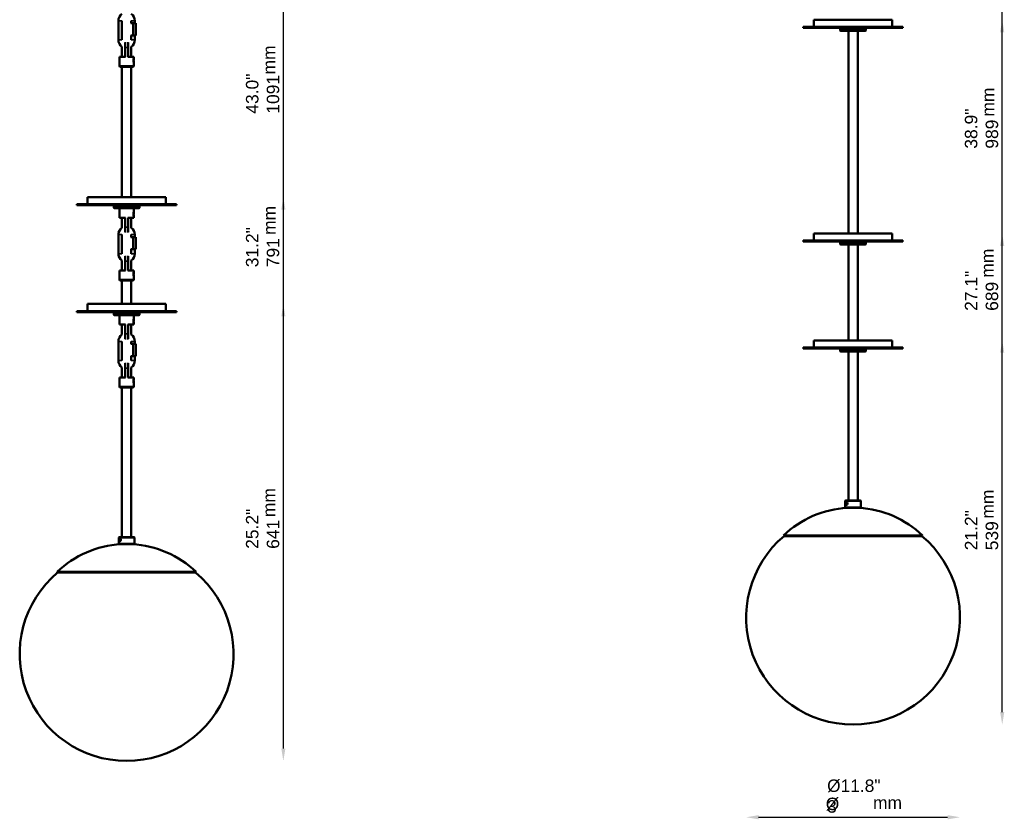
# Model space of a CAD drawing. Header units: millimetres. Extents: x 741 to 2150, y 297 to 2039.
# Tile 1 of 2: x 769 to 2150, y 297 to 1419. Entities that reach past the tile are written whole.
import ezdxf

# ---------------------------------------------------------------- set-up
doc = ezdxf.new("R2010")
doc.units = ezdxf.units.MM
doc.header["$LTSCALE"] = 7
for name, color, linetype, lineweight in [('Symbol (ISO)', 7, 'Continuous', 25), ('Widoczne (ISO)', 7, 'Continuous', 50), ('Widoczne wąskie (ISO)', 7, 'Continuous', 35), ('Wymiar (ISO)', 7, 'Continuous', 25)]:
    doc.layers.add(name, color=color, linetype=linetype, lineweight=lineweight)
doc.styles.add('Tekst notatki (ISO)', font='arial.ttf')
doc.dimstyles.new('Domyślne (ISO)', dxfattribs={"dimscale": 7, "dimtxt": 2.5, "dimasz": 2.5, "dimexe": 3.175, "dimexo": 0, "dimgap": 0.762, "dimtad": 1, "dimdec": 1, "dimlfac": 0.03937, "dimrnd": 1e-08, "dimzin": 0, "dimdsep": 46, "dimtxsty": 'Tekst notatki (ISO)', "dimcen": 0.09, "dimdle": 10, "dimclrd": 256, "dimclre": 256, "dimclrt": 256, "dimazin": 2, "dimtfac": 1, "dimtmove": 0, "dimatfit": 3, "dimfxl": 1, "dimtolj": 1, "dimlwd": -1, "dimlwe": -1, "dimarcsym": 0})

# ---------------------------------------------------------------- blocks, each defined once
blk = doc.blocks.new('*D4')
at = {"layer": 'Defpoints', "color": 0, "transparency": 16777216}
for p in [(974.1, 1020.3), (1139, 1020.3), (919.1, 379)]:
    blk.add_point(p, dxfattribs=at)
at = {"layer": 'Wymiar (ISO)', "transparency": 16777216}
blk.add_line((1139, 396.5), (1139, 1002.8), dxfattribs=at)
for points in [[(1136.1, 1002.8), (1141.9, 1002.8), (1139, 1020.3)], [(1136.1, 396.5), (1141.9, 396.5), (1139, 379)]]:
    blk.add_solid(points, dxfattribs=at)
at = {"layer": 'Wymiar (ISO)', "transparency": 16777216, "insert": (1086.5, 676.7), "char_height": 17.5, "attachment_point": 1, "rotation": 90, "style": 'Tekst notatki (ISO)'}
blk.add_mtext('\\A1;25.2"\\P641', dxfattribs=at)
blk = doc.blocks.new('*D5')
at = {"layer": 'Defpoints', "color": 0, "transparency": 16777216}
for p in [(974.1, 1170.3), (1139, 1170.3), (919.1, 379)]:
    blk.add_point(p, dxfattribs=at)
at = {"layer": 'Wymiar (ISO)', "transparency": 16777216}
blk.add_line((1139, 396.5), (1139, 1152.8), dxfattribs=at)
for points in [[(1136.1, 1152.8), (1141.9, 1152.8), (1139, 1170.3)], [(1136.1, 396.5), (1141.9, 396.5), (1139, 379)]]:
    blk.add_solid(points, dxfattribs=at)
at = {"layer": 'Wymiar (ISO)', "transparency": 16777216, "insert": (1086.5, 1071.9), "char_height": 17.5, "attachment_point": 1, "rotation": 90, "style": 'Tekst notatki (ISO)'}
blk.add_mtext('\\A1;31.2"\\P791', dxfattribs=at)
blk = doc.blocks.new('*D6')
at = {"layer": 'Defpoints', "color": 0, "transparency": 16777216}
for p in [(974.1, 1470.3), (1139, 1470.3), (919.1, 379)]:
    blk.add_point(p, dxfattribs=at)
at = {"layer": 'Wymiar (ISO)', "transparency": 16777216}
blk.add_line((1139, 396.5), (1139, 1452.8), dxfattribs=at)
for points in [[(1136.1, 1452.8), (1141.9, 1452.8), (1139, 1470.3)], [(1136.1, 396.5), (1141.9, 396.5), (1139, 379)]]:
    blk.add_solid(points, dxfattribs=at)
at = {"layer": 'Wymiar (ISO)', "transparency": 16777216, "insert": (1086.5, 1287.4), "char_height": 17.5, "attachment_point": 1, "rotation": 90, "style": 'Tekst notatki (ISO)'}
blk.add_mtext('\\A1;43.0"\\P1091', dxfattribs=at)
blk = doc.blocks.new('*D7')
at = {"layer": 'Defpoints', "color": 0, "transparency": 16777216}
for p in [(974.1, 1920.3), (1139, 1920.3), (919.1, 379)]:
    blk.add_point(p, dxfattribs=at)
at = {"layer": 'Wymiar (ISO)', "transparency": 16777216}
blk.add_line((1139, 396.5), (1139, 1902.8), dxfattribs=at)
for points in [[(1136.1, 1902.8), (1141.9, 1902.8), (1139, 1920.3)], [(1136.1, 396.5), (1141.9, 396.5), (1139, 379)]]:
    blk.add_solid(points, dxfattribs=at)
at = {"layer": 'Wymiar (ISO)', "transparency": 16777216, "insert": (1086.5, 1672.7), "char_height": 17.5, "attachment_point": 1, "rotation": 90, "style": 'Tekst notatki (ISO)'}
blk.add_mtext('\\A1;60.7"\\P1541', dxfattribs=at)
blk = doc.blocks.new('*D8')
at = {"layer": 'Defpoints', "color": 0, "transparency": 16777216}
for p in [(1993.3, 969.3), (2147.5, 969.3), (1938.3, 430)]:
    blk.add_point(p, dxfattribs=at)
at = {"layer": 'Wymiar (ISO)', "transparency": 16777216}
blk.add_line((2147.5, 447.5), (2147.5, 951.8), dxfattribs=at)
for points in [[(2144.6, 951.8), (2150.4, 951.8), (2147.5, 969.3)], [(2144.6, 447.5), (2150.4, 447.5), (2147.5, 430)]]:
    blk.add_solid(points, dxfattribs=at)
at = {"layer": 'Wymiar (ISO)', "transparency": 16777216, "insert": (2095.1, 674.7), "char_height": 17.5, "attachment_point": 1, "rotation": 90, "style": 'Tekst notatki (ISO)'}
blk.add_mtext('\\A1;21.2"\\P539', dxfattribs=at)
blk = doc.blocks.new('*D9')
at = {"layer": 'Defpoints', "color": 0, "transparency": 16777216}
for p in [(1993.3, 1119.3), (2147.5, 1119.3), (1938.3, 430)]:
    blk.add_point(p, dxfattribs=at)
at = {"layer": 'Wymiar (ISO)', "transparency": 16777216}
blk.add_line((2147.5, 447.5), (2147.5, 1101.8), dxfattribs=at)
for points in [[(2144.6, 1101.8), (2150.4, 1101.8), (2147.5, 1119.3)], [(2144.6, 447.5), (2150.4, 447.5), (2147.5, 430)]]:
    blk.add_solid(points, dxfattribs=at)
at = {"layer": 'Wymiar (ISO)', "transparency": 16777216, "insert": (2095.1, 1010.7), "char_height": 17.5, "attachment_point": 1, "rotation": 90, "style": 'Tekst notatki (ISO)'}
blk.add_mtext('\\A1;27.1"\\P689', dxfattribs=at)
blk = doc.blocks.new('*D10')
at = {"layer": 'Defpoints', "color": 0, "transparency": 16777216}
for p in [(1993.3, 1419.3), (2147.5, 1419.3), (1938.3, 430)]:
    blk.add_point(p, dxfattribs=at)
at = {"layer": 'Wymiar (ISO)', "transparency": 16777216}
blk.add_line((2147.5, 447.5), (2147.5, 1401.8), dxfattribs=at)
for points in [[(2144.6, 1401.8), (2150.4, 1401.8), (2147.5, 1419.3)], [(2144.6, 447.5), (2150.4, 447.5), (2147.5, 430)]]:
    blk.add_solid(points, dxfattribs=at)
at = {"layer": 'Wymiar (ISO)', "transparency": 16777216, "insert": (2095.1, 1238.3), "char_height": 17.5, "attachment_point": 1, "rotation": 90, "style": 'Tekst notatki (ISO)'}
blk.add_mtext('\\A1;38.9"\\P989', dxfattribs=at)
blk = doc.blocks.new('*D11')
at = {"layer": 'Defpoints', "color": 0, "transparency": 16777216}
for p in [(1938.3, 1869.3), (2147.5, 1869.3), (1938.3, 430)]:
    blk.add_point(p, dxfattribs=at)
at = {"layer": 'Wymiar (ISO)', "transparency": 16777216}
blk.add_line((2147.5, 447.5), (2147.5, 1851.8), dxfattribs=at)
for points in [[(2144.6, 1851.8), (2150.4, 1851.8), (2147.5, 1869.3)], [(2144.6, 447.5), (2150.4, 447.5), (2147.5, 430)]]:
    blk.add_solid(points, dxfattribs=at)
at = {"layer": 'Wymiar (ISO)', "transparency": 16777216, "insert": (2095.1, 1642), "char_height": 17.5, "attachment_point": 1, "rotation": 90, "style": 'Tekst notatki (ISO)'}
blk.add_mtext('\\A1;56.7"\\P1439', dxfattribs=at)
blk = doc.blocks.new('*D12')
at = {"layer": 'Defpoints', "color": 0, "transparency": 16777216}
for p in [(1788.3, 580), (2088.3, 580), (2088.3, 300)]:
    blk.add_point(p, dxfattribs=at)
at = {"layer": 'Wymiar (ISO)', "transparency": 16777216}
blk.add_line((1805.8, 300), (2070.8, 300), dxfattribs=at)
for points in [[(1805.8, 303), (1805.8, 297.1), (1788.3, 300)], [(2070.8, 303), (2070.8, 297.1), (2088.3, 300)]]:
    blk.add_solid(points, dxfattribs=at)
at = {"layer": 'Wymiar (ISO)', "transparency": 16777216, "insert": (1901.8, 353), "char_height": 17.5, "attachment_point": 1, "style": 'Tekst notatki (ISO)'}
blk.add_mtext('\\A1;\\fArial|b0|i0;{\\H17.4300;Ø11.8"}\\P3', dxfattribs=at)

msp = doc.modelspace()

# ---------------------------------------------------------------- linework, layer by layer
at = {"layer": 'Widoczne (ISO)', "linetype": 'Continuous'}
for p, q in [((907.6, 1390.82), (907.6, 1417.82)), ((912.6, 1417.82), (912.6, 1390.82)), ((912.6, 1390.82), (912.6, 1417.82)), ((925.07, 1414.32), (928.1, 1414.32)), ((925.6, 1417.82), (925.6, 1414.32)), ((925.6, 1417.82), (925.6, 1414.32)), ((928.1, 1414.32), (928.1, 1397.32)), ((928.1, 1414.32), (931.85, 1414.32)), ((930.6, 1417.82), (930.6, 1414.32)), ((931.85, 1414.32), (931.85, 1397.32)), ((2008.26, 1409.32), (1868.26, 1409.32)), ((1868.26, 1407.82), (1868.26, 1409.32)), ((1993.26, 1419.32), (1883.26, 1419.32)), ((1883.26, 1419.32), (1883.26, 1409.32)), ((1993.26, 1419.32), (1993.26, 1409.32)), ((2008.26, 1407.82), (2008.26, 1409.32)), ((928.1, 1397.32), (925.07, 1397.32)), ((925.6, 1397.32), (925.6, 1390.82)), ((925.6, 1397.32), (925.6, 1390.82)), ((931.85, 1397.32), (928.1, 1397.32)), ((930.6, 1397.32), (930.6, 1390.82)), ((1868.26, 1407.82), (2008.26, 1407.82)), ((1920.76, 1407.82), (1920.26, 1407.32)), ((1956.26, 1407.32), (1920.26, 1407.32)), ((1920.26, 1404.32), (1920.26, 1407.32)), ((1920.26, 1404.32), (1956.26, 1404.32)), ((1920.76, 1403.82), (1920.26, 1404.32)), ((1955.76, 1403.82), (1920.76, 1403.82)), ((1931.76, 1403.82), (1931.76, 1119.32)), ((1944.76, 1403.82), (1944.76, 1119.32)), ((1955.76, 1407.82), (1956.26, 1407.32)), ((1955.76, 1403.82), (1956.26, 1404.32)), ((1956.26, 1404.32), (1956.26, 1407.32)), ((917.1, 1380.32), (917.1, 1387.37)), ((921.1, 1387.37), (921.1, 1380.32)), ((912.6, 1381.33), (912.6, 1367.32)), ((917.1, 1380.32), (917.1, 1367.32)), ((921.1, 1367.32), (921.1, 1380.32)), ((925.6, 1381.33), (925.6, 1367.32)), ((917.53, 1367.32), (909.1, 1367.32)), ((909.1, 1354.02), (909.1, 1367.32)), ((909.1, 1354.02), (929.1, 1354.02)), ((909.8, 1353.32), (909.1, 1354.02)), ((929.1, 1367.32), (920.68, 1367.32)), ((928.4, 1353.32), (929.1, 1354.02)), ((929.1, 1364.82), (928.96, 1364.97)), ((929.1, 1359.82), (928.96, 1359.67)), ((929.1, 1365.48), (929.1, 1367.32)), ((929.1, 1364.82), (929.1, 1362.82)), ((929.1, 1361.82), (929.1, 1359.82)), ((929.1, 1354.02), (929.1, 1359.16)), ((928.4, 1353.32), (909.8, 1353.32)), ((912.6, 1353.32), (912.6, 1170.32)), ((925.6, 1353.32), (925.6, 1170.32)), ((974.1, 1170.32), (864.1, 1170.32)), ((864.1, 1170.32), (864.1, 1160.32)), ((974.1, 1170.32), (974.1, 1160.32)), ((989.1, 1160.32), (849.1, 1160.32)), ((849.1, 1158.82), (849.1, 1160.32)), ((849.1, 1158.82), (989.1, 1158.82)), ((901.6, 1158.82), (901.1, 1158.32)), ((937.1, 1158.32), (901.1, 1158.32)), ((901.1, 1155.32), (901.1, 1158.32)), ((901.1, 1155.32), (937.1, 1155.32)), ((901.6, 1154.82), (901.1, 1155.32)), ((936.6, 1154.82), (901.6, 1154.82)), ((909.3, 1154.82), (909.1, 1154.62)), ((929.1, 1154.62), (909.1, 1154.62)), ((909.1, 1154.62), (909.1, 1141.32)), ((928.9, 1154.82), (929.1, 1154.62)), ((929.1, 1148.82), (928.96, 1148.97)), ((929.1, 1154.62), (929.1, 1149.48)), ((929.1, 1148.82), (929.1, 1146.82)), ((936.6, 1158.82), (937.1, 1158.32)), ((936.6, 1154.82), (937.1, 1155.32)), ((937.1, 1155.32), (937.1, 1158.32)), ((989.1, 1158.82), (989.1, 1160.32)), ((909.1, 1141.32), (917.53, 1141.32)), ((912.6, 1141.32), (912.6, 1127.31)), ((917.1, 1141.32), (917.1, 1128.32)), ((920.68, 1141.32), (929.1, 1141.32)), ((921.1, 1128.32), (921.1, 1141.32)), ((925.6, 1141.32), (925.6, 1127.31)), ((929.1, 1143.82), (928.96, 1143.67)), ((929.1, 1145.82), (929.1, 1143.82)), ((929.1, 1143.16), (929.1, 1141.32)), ((917.1, 1121.27), (917.1, 1128.32)), ((921.1, 1128.32), (921.1, 1121.27)), ((1993.26, 1119.32), (1883.26, 1119.32)), ((1883.26, 1119.32), (1883.26, 1109.32)), ((1993.26, 1119.32), (1993.26, 1109.32)), ((907.6, 1090.82), (907.6, 1117.82)), ((912.6, 1117.82), (912.6, 1090.82)), ((912.6, 1090.82), (912.6, 1117.82)), ((925.07, 1114.32), (928.1, 1114.32)), ((925.6, 1117.82), (925.6, 1114.32)), ((925.6, 1117.82), (925.6, 1114.32)), ((928.1, 1114.32), (928.1, 1097.32)), ((928.1, 1114.32), (931.85, 1114.32)), ((930.6, 1117.82), (930.6, 1114.32)), ((931.85, 1114.32), (931.85, 1097.32)), ((2008.26, 1109.32), (1868.26, 1109.32)), ((1868.26, 1107.82), (1868.26, 1109.32)), ((1868.26, 1107.82), (2008.26, 1107.82)), ((1920.76, 1107.82), (1920.26, 1107.32)), ((1956.26, 1107.32), (1920.26, 1107.32)), ((1920.26, 1104.32), (1920.26, 1107.32)), ((1955.76, 1107.82), (1956.26, 1107.32)), ((1956.26, 1104.32), (1956.26, 1107.32)), ((2008.26, 1107.82), (2008.26, 1109.32)), ((928.1, 1097.32), (925.07, 1097.32)), ((925.6, 1097.32), (925.6, 1090.82)), ((925.6, 1097.32), (925.6, 1090.82)), ((931.85, 1097.32), (928.1, 1097.32)), ((930.6, 1097.32), (930.6, 1090.82)), ((1920.26, 1104.32), (1956.26, 1104.32)), ((1920.76, 1103.82), (1920.26, 1104.32)), ((1955.76, 1103.82), (1920.76, 1103.82)), ((1931.76, 1103.82), (1931.76, 969.32)), ((1944.76, 1103.82), (1944.76, 969.32)), ((1955.76, 1103.82), (1956.26, 1104.32)), ((912.6, 1081.33), (912.6, 1067.32)), ((917.1, 1080.32), (917.1, 1087.37)), ((917.1, 1080.32), (917.1, 1067.32)), ((921.1, 1087.37), (921.1, 1080.32)), ((921.1, 1067.32), (921.1, 1080.32)), ((925.6, 1081.33), (925.6, 1067.32)), ((917.53, 1067.32), (909.1, 1067.32)), ((909.1, 1054.02), (909.1, 1067.32)), ((929.1, 1067.32), (920.68, 1067.32)), ((929.1, 1064.82), (928.96, 1064.97)), ((929.1, 1065.48), (929.1, 1067.32)), ((929.1, 1064.82), (929.1, 1062.82)), ((909.1, 1054.02), (929.1, 1054.02)), ((909.8, 1053.32), (909.1, 1054.02)), ((928.4, 1053.32), (909.8, 1053.32)), ((912.6, 1053.32), (912.6, 1020.32)), ((925.6, 1053.32), (925.6, 1020.32)), ((928.4, 1053.32), (929.1, 1054.02)), ((929.1, 1059.82), (928.96, 1059.67)), ((929.1, 1061.82), (929.1, 1059.82)), ((929.1, 1054.02), (929.1, 1059.16)), ((912.6, 991.32), (912.6, 977.31)), ((925.6, 991.32), (925.6, 977.31)), ((912.6, 967.82), (912.6, 940.82)), ((925.6, 967.82), (925.6, 964.32)), ((925.6, 947.32), (925.6, 940.82)), ((912.6, 931.33), (912.6, 917.32)), ((925.6, 931.33), (925.6, 917.32))]:
    msp.add_line(p, q, dxfattribs=at)
at = {"layer": 'Widoczne (ISO)'}
for p, q in [((989.1, 1010.32), (849.1, 1010.32)), ((849.1, 1008.82), (849.1, 1010.32)), ((849.1, 1008.82), (989.1, 1008.82)), ((974.1, 1020.32), (864.1, 1020.32)), ((864.1, 1020.32), (864.1, 1010.32)), ((901.6, 1008.82), (901.1, 1008.32)), ((936.6, 1008.82), (937.1, 1008.32)), ((974.1, 1020.32), (974.1, 1010.32)), ((989.1, 1008.82), (989.1, 1010.32)), ((937.1, 1008.32), (901.1, 1008.32)), ((901.1, 1005.32), (901.1, 1008.32)), ((901.1, 1005.32), (937.1, 1005.32)), ((901.6, 1004.82), (901.1, 1005.32)), ((936.6, 1004.82), (901.6, 1004.82)), ((909.3, 1004.82), (909.1, 1004.62)), ((929.1, 1004.62), (909.1, 1004.62)), ((909.1, 1004.62), (909.1, 991.32)), ((928.9, 1004.82), (929.1, 1004.62)), ((929.1, 998.82), (928.96, 998.97)), ((929.1, 1004.62), (929.1, 999.48)), ((929.1, 998.82), (929.1, 996.82)), ((929.1, 995.82), (929.1, 993.82)), ((936.6, 1004.82), (937.1, 1005.32)), ((937.1, 1005.32), (937.1, 1008.32)), ((909.1, 991.32), (917.53, 991.32)), ((917.1, 991.32), (917.1, 978.32)), ((920.68, 991.32), (929.1, 991.32)), ((921.1, 978.32), (921.1, 991.32)), ((929.1, 993.82), (928.96, 993.67)), ((929.1, 993.16), (929.1, 991.32)), ((907.6, 940.82), (907.6, 967.82)), ((912.6, 940.82), (912.6, 967.82)), ((917.1, 971.27), (917.1, 978.32)), ((921.1, 978.32), (921.1, 971.27)), ((925.6, 967.82), (925.6, 964.32)), ((930.6, 967.82), (930.6, 964.32)), ((1993.26, 969.32), (1883.26, 969.32)), ((1883.26, 969.32), (1883.26, 959.32)), ((1993.26, 969.32), (1993.26, 959.32)), ((925.07, 964.32), (928.1, 964.32)), ((928.1, 964.32), (928.1, 947.32)), ((928.1, 964.32), (931.85, 964.32)), ((931.85, 964.32), (931.85, 947.32)), ((2008.26, 959.32), (1868.26, 959.32)), ((1868.26, 957.82), (1868.26, 959.32)), ((1868.26, 957.82), (2008.26, 957.82)), ((1920.76, 957.82), (1920.26, 957.32)), ((1956.26, 957.32), (1920.26, 957.32)), ((1920.26, 954.32), (1920.26, 957.32)), ((1920.26, 954.32), (1956.26, 954.32)), ((1920.76, 953.82), (1920.26, 954.32)), ((1955.76, 953.82), (1920.76, 953.82)), ((1931.76, 953.82), (1931.76, 744.36)), ((1944.76, 953.82), (1944.76, 744.36)), ((1955.76, 957.82), (1956.26, 957.32)), ((1955.76, 953.82), (1956.26, 954.32)), ((1956.26, 954.32), (1956.26, 957.32)), ((2008.26, 957.82), (2008.26, 959.32)), ((928.1, 947.32), (925.07, 947.32)), ((925.6, 947.32), (925.6, 940.82)), ((931.85, 947.32), (928.1, 947.32)), ((930.6, 947.32), (930.6, 940.82)), ((917.1, 930.32), (917.1, 937.37)), ((917.1, 930.32), (917.1, 917.32)), ((921.1, 937.37), (921.1, 930.32)), ((921.1, 917.32), (921.1, 930.32)), ((917.53, 917.32), (909.1, 917.32)), ((909.1, 904.02), (909.1, 917.32)), ((929.1, 917.32), (920.68, 917.32)), ((929.1, 914.82), (928.96, 914.97)), ((929.1, 915.48), (929.1, 917.32)), ((929.1, 914.82), (929.1, 912.82)), ((929.1, 911.82), (929.1, 909.82)), ((909.1, 904.02), (929.1, 904.02)), ((909.8, 903.32), (909.1, 904.02)), ((928.4, 903.32), (909.8, 903.32)), ((912.6, 903.32), (912.6, 693.28)), ((925.6, 903.32), (925.6, 693.28)), ((928.4, 903.32), (929.1, 904.02)), ((929.1, 909.82), (928.96, 909.67)), ((929.1, 904.02), (929.1, 909.16)), ((1927.76, 744.36), (1927.26, 743.86)), ((1949.26, 743.86), (1927.26, 743.86)), ((1927.26, 743.86), (1927.26, 734.86)), ((1927.26, 734.86), (1949.26, 734.86)), ((1927.76, 734.36), (1927.26, 734.86)), ((1927.76, 744.36), (1948.76, 744.36)), ((1948.76, 734.36), (1927.76, 734.36)), ((1928.05, 740.71), (1930.25, 740.8)), ((1930.26, 740), (1928.06, 739.91)), ((1928.4, 741.82), (1928.44, 741.89)), ((1928.4, 738.89), (1928.44, 738.82)), ((1929.26, 740.71), (1930.45, 740.76)), ((1948.76, 744.36), (1949.26, 743.86)), ((1948.76, 734.36), (1949.26, 734.86)), ((1949.26, 743.86), (1949.26, 734.86)), ((908.6, 693.28), (908.1, 692.78)), ((930.1, 692.78), (908.1, 692.78)), ((908.1, 692.78), (908.1, 683.78)), ((908.6, 693.28), (929.6, 693.28)), ((909.13, 690.82), (909.17, 690.88)), ((929.6, 693.28), (930.1, 692.78)), ((930.1, 692.78), (930.1, 683.78)), ((2035.76, 695.45), (1840.76, 695.45)), ((1841.45, 694.72), (1840.76, 695.45)), ((2035.07, 694.72), (1841.45, 694.72)), ((2035.07, 694.72), (2035.76, 695.45)), ((908.1, 683.78), (930.1, 683.78)), ((908.6, 683.28), (908.1, 683.78)), ((929.6, 683.28), (908.6, 683.28)), ((908.76, 689.63), (910.86, 689.72)), ((910.87, 688.92), (908.77, 688.83)), ((909.13, 687.73), (909.17, 687.67)), ((909.99, 689.63), (911.06, 689.67)), ((929.6, 683.28), (930.1, 683.78)), ((1016.6, 644.36), (821.6, 644.36)), ((822.3, 643.64), (821.6, 644.36)), ((1015.91, 643.64), (822.3, 643.64)), ((1015.91, 643.64), (1016.6, 644.36))]:
    msp.add_line(p, q, dxfattribs=at)
at = {"layer": 'Widoczne (ISO)', "linetype": 'Continuous'}
for centre, start, end in [((919.1, 1417.82), 124.41739, 180), ((919.1, 1417.82), 0, 55.58261), ((919.1, 1390.82), 180, 235.58261), ((919.1, 1390.82), 304.41739, 0), ((919.1, 1117.82), 124.41739, 180), ((919.1, 1117.82), 0, 55.58261), ((919.1, 1090.82), 180, 235.58261), ((919.1, 1090.82), 304.41739, 0)]:
    msp.add_arc(centre, 11.5, start, end, dxfattribs=at)
at = {"layer": 'Widoczne (ISO)'}
for centre, radius, start, end in [((919.1, 967.82), 11.5, 124.41739, 180), ((919.1, 967.82), 11.5, 0, 55.58261), ((919.1, 940.82), 11.5, 180, 235.58261), ((919.1, 940.82), 11.5, 304.41739, 0), ((1938.26, 593.59), 141, 93.29327, 133.74812), ((1938.26, 593.59), 141, 46.25188, 86.70673), ((1938.26, 580.04), 150, 130.13196, 49.86804), ((919.1, 542.51), 141, 93.29327, 133.74812), ((919.1, 542.51), 141, 46.25188, 86.70673), ((919.1, 529.04), 150, 130.17967, 49.82033)]:
    msp.add_arc(centre, radius, start, end, dxfattribs=at)
for centre, major_axis, ratio in [((1929.16, 740.36), (0, 2), 0.5615828), ((1929.16, 740.36), (0, -2), 0.5615828), ((909.81, 689.28), (0, 2), 0.535174), ((909.81, 689.28), (0, -2), 0.535174)]:
    msp.add_ellipse(centre, major_axis=major_axis, ratio=ratio, start_param=4.9349568, end_param=7.6738337, dxfattribs=at)
at = {"layer": 'Widoczne (ISO)', "linetype": 'Continuous'}
for points, knots in [([(929.1, 1365.48), (929.1, 1365.48), (929.09, 1365.45), (929.05, 1365.29), (929, 1365.13), (928.88, 1364.69), (928.81, 1364.39), (928.69, 1363.67), (928.64, 1363.25), (928.61, 1362.66), (928.6, 1362.49), (928.6, 1361.96), (928.62, 1361.57), (928.7, 1360.93), (928.74, 1360.66), (928.83, 1360.18), (928.88, 1359.98), (928.99, 1359.54), (929.05, 1359.35), (929.1, 1359.19), (929.1, 1359.16), (929.1, 1359.16)], [-2.60457453, -2.60457453, -2.60457453, -2.60457453, -2.54510982, -2.54510982, -2.46353515, -2.46353515, -2.36645616, -2.36645616, -2.27108884, -2.27108884, -2.23249245, -2.23249245, -2.14812153, -2.14812153, -2.08069121, -2.08069121, -2.0132609, -2.0132609, -1.91679864, -1.91679864, -1.86041038, -1.86041038, -1.86041038, -1.86041038]), ([(929.1, 1149.48), (929.1, 1149.48), (929.09, 1149.44), (929.02, 1149.21), (928.94, 1148.91), (928.79, 1148.28), (928.73, 1147.93), (928.63, 1147.15), (928.6, 1146.72), (928.6, 1145.92), (928.63, 1145.49), (928.71, 1144.85), (928.75, 1144.6), (928.86, 1144.05), (928.93, 1143.78), (929.03, 1143.4), (929.07, 1143.28), (929.1, 1143.18), (929.1, 1143.16), (929.1, 1143.16)], [-1.86041038, -1.86041038, -1.86041038, -1.86041038, -1.79419376, -1.79419376, -1.67438148, -1.67438148, -1.58135489, -1.58135489, -1.4883283, -1.4883283, -1.39530171, -1.39530171, -1.33391262, -1.33391262, -1.237172, -1.237172, -1.16275614, -1.16275614, -1.11624623, -1.11624623, -1.11624623, -1.11624623]), ([(929.1, 1065.48), (929.1, 1065.48), (929.09, 1065.45), (929.05, 1065.29), (929, 1065.13), (928.88, 1064.69), (928.81, 1064.39), (928.69, 1063.67), (928.64, 1063.25), (928.61, 1062.66), (928.6, 1062.49), (928.6, 1061.96), (928.62, 1061.57), (928.7, 1060.93), (928.74, 1060.66), (928.83, 1060.18), (928.88, 1059.98), (928.99, 1059.54), (929.05, 1059.35), (929.1, 1059.19), (929.1, 1059.16), (929.1, 1059.16)], [-2.60457453, -2.60457453, -2.60457453, -2.60457453, -2.54510982, -2.54510982, -2.46353515, -2.46353515, -2.36645616, -2.36645616, -2.27108884, -2.27108884, -2.23249245, -2.23249245, -2.14812153, -2.14812153, -2.08069121, -2.08069121, -2.0132609, -2.0132609, -1.91679864, -1.91679864, -1.86041038, -1.86041038, -1.86041038, -1.86041038])]:
    msp.add_open_spline(points, degree=3, knots=knots, dxfattribs=at)
for points, weights in [([(928.61, 1362.82), (928.88, 1362.82), (929.1, 1362.82)], [1.00015455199, 1.00422365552, 1]), ([(929.1, 1361.82), (928.88, 1361.82), (928.61, 1361.82)], [1, 1.00422365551, 1.00015455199]), ([(928.61, 1146.82), (928.88, 1146.82), (929.1, 1146.82)], [1.00015455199, 1.00422365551, 1]), ([(929.1, 1145.82), (928.88, 1145.82), (928.61, 1145.82)], [1, 1.00422365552, 1.00015455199]), ([(928.61, 1062.82), (928.88, 1062.82), (929.1, 1062.82)], [1.00015455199, 1.00422365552, 1]), ([(929.1, 1061.82), (928.88, 1061.82), (928.61, 1061.82)], [1, 1.00422365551, 1.00015455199])]:
    msp.add_rational_spline(points, weights, degree=2, dxfattribs=at)
at = {"layer": 'Widoczne (ISO)'}
for points, knots in [([(929.1, 999.48), (929.1, 999.48), (929.09, 999.44), (929.02, 999.21), (928.94, 998.91), (928.79, 998.28), (928.73, 997.93), (928.63, 997.15), (928.6, 996.72), (928.6, 995.92), (928.63, 995.49), (928.71, 994.85), (928.75, 994.6), (928.86, 994.05), (928.93, 993.78), (929.03, 993.4), (929.07, 993.28), (929.1, 993.18), (929.1, 993.16), (929.1, 993.16)], [-1.86041038, -1.86041038, -1.86041038, -1.86041038, -1.79419376, -1.79419376, -1.67438148, -1.67438148, -1.58135489, -1.58135489, -1.4883283, -1.4883283, -1.39530171, -1.39530171, -1.33391262, -1.33391262, -1.237172, -1.237172, -1.16275614, -1.16275614, -1.11624623, -1.11624623, -1.11624623, -1.11624623]), ([(929.1, 915.48), (929.1, 915.48), (929.09, 915.45), (929.05, 915.29), (929, 915.13), (928.88, 914.69), (928.81, 914.39), (928.69, 913.67), (928.64, 913.25), (928.61, 912.66), (928.6, 912.49), (928.6, 911.96), (928.62, 911.57), (928.7, 910.93), (928.74, 910.66), (928.83, 910.18), (928.88, 909.98), (928.99, 909.54), (929.05, 909.35), (929.1, 909.19), (929.1, 909.16), (929.1, 909.16)], [-2.60457453, -2.60457453, -2.60457453, -2.60457453, -2.54510982, -2.54510982, -2.46353515, -2.46353515, -2.36645616, -2.36645616, -2.27108884, -2.27108884, -2.23249245, -2.23249245, -2.14812153, -2.14812153, -2.08069121, -2.08069121, -2.0132609, -2.0132609, -1.91679864, -1.91679864, -1.86041038, -1.86041038, -1.86041038, -1.86041038]), ([(1928.18, 739.92), (1928.17, 740.07), (1928.16, 740.21), (1928.16, 740.36), (1928.16, 740.47), (1928.16, 740.59), (1928.17, 740.71)], [1.206153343, 1.206153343, 1.206153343, 1.206153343, 1.248976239, 1.248976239, 1.248976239, 1.283992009, 1.283992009, 1.283992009, 1.283992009]), ([(1928.53, 742.03), (1928.59, 742.12), (1928.66, 742.2), (1928.87, 742.37), (1929.01, 742.42), (1929.16, 742.42)], [1.43728983, 1.43728983, 1.43728983, 1.43728983, 1.48316098, 1.48316098, 1.5612203, 1.5612203, 1.5612203, 1.5612203]), ([(1929.16, 738.29), (1929.01, 738.29), (1928.87, 738.34), (1928.66, 738.51), (1928.59, 738.59), (1928.53, 738.68)], [0.93673218, 0.93673218, 0.93673218, 0.93673218, 1.0147915, 1.0147915, 1.06066264, 1.06066264, 1.06066264, 1.06066264]), ([(1929.16, 742.42), (1929.31, 742.42), (1929.47, 742.37), (1929.72, 742.2), (1929.81, 742.12), (1929.9, 742.03)], [0.31224406, 0.31224406, 0.31224406, 0.31224406, 0.39030338, 0.39030338, 0.43617452, 0.43617452, 0.43617452, 0.43617452]), ([(1929.9, 738.68), (1929.81, 738.59), (1929.72, 738.51), (1929.47, 738.34), (1929.31, 738.29), (1929.16, 738.29)], [0.81280171, 0.81280171, 0.81280171, 0.81280171, 0.85867286, 0.85867286, 0.93673218, 0.93673218, 0.93673218, 0.93673218]), ([(1930.45, 740.8), (1930.47, 740.65), (1930.48, 740.5), (1930.48, 740.24), (1930.47, 740.12), (1930.46, 740)], [0.581097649, 0.581097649, 0.581097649, 0.581097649, 0.624488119, 0.624488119, 0.659350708, 0.659350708, 0.659350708, 0.659350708]), ([(909.22, 690.95), (909.28, 691.04), (909.34, 691.12), (909.53, 691.29), (909.67, 691.34), (909.81, 691.34)], [1.43728983, 1.43728983, 1.43728983, 1.43728983, 1.48316098, 1.48316098, 1.5612203, 1.5612203, 1.5612203, 1.5612203]), ([(909.81, 691.34), (909.95, 691.34), (910.11, 691.29), (910.35, 691.12), (910.44, 691.04), (910.52, 690.95)], [0.31224406, 0.31224406, 0.31224406, 0.31224406, 0.39030338, 0.39030338, 0.43617452, 0.43617452, 0.43617452, 0.43617452]), ([(908.89, 688.84), (908.88, 688.98), (908.87, 689.13), (908.87, 689.28), (908.87, 689.39), (908.88, 689.51), (908.88, 689.63)], [1.206193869, 1.206193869, 1.206193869, 1.206193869, 1.248976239, 1.248976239, 1.248976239, 1.283992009, 1.283992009, 1.283992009, 1.283992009]), ([(909.81, 687.21), (909.67, 687.21), (909.53, 687.26), (909.34, 687.43), (909.28, 687.51), (909.22, 687.6)], [0.93673218, 0.93673218, 0.93673218, 0.93673218, 1.0147915, 1.0147915, 1.06066264, 1.06066264, 1.06066264, 1.06066264]), ([(910.52, 687.6), (910.44, 687.51), (910.35, 687.43), (910.11, 687.26), (909.95, 687.21), (909.81, 687.21)], [0.81280171, 0.81280171, 0.81280171, 0.81280171, 0.85867286, 0.85867286, 0.93673218, 0.93673218, 0.93673218, 0.93673218]), ([(911.05, 689.72), (911.07, 689.57), (911.08, 689.42), (911.08, 689.16), (911.08, 689.04), (911.06, 688.92)], [0.581097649, 0.581097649, 0.581097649, 0.581097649, 0.624488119, 0.624488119, 0.659346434, 0.659346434, 0.659346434, 0.659346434])]:
    msp.add_open_spline(points, degree=3, knots=knots, dxfattribs=at)
for points, weights in [([(928.61, 996.82), (928.88, 996.82), (929.1, 996.82)], [1.00015455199, 1.00422365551, 1]), ([(929.1, 995.82), (928.88, 995.82), (928.61, 995.82)], [1, 1.00422365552, 1.00015455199]), ([(928.61, 912.82), (928.88, 912.82), (929.1, 912.82)], [1.00015455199, 1.00422365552, 1]), ([(929.1, 911.82), (928.88, 911.82), (928.61, 911.82)], [1, 1.00422365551, 1.00015455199]), ([(1928.11, 740.71), (1928.08, 740.71), (1928.05, 740.71)], [1.00320770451, 1.00302593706, 1]), ([(1930.25, 740.8), (1930.4, 740.8), (1930.56, 740.8)], [1, 1.00296965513, 1.00319995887]), ([(1930.57, 740), (1930.41, 740), (1930.26, 740)], [1.00320770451, 1.00302593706, 1]), ([(908.83, 689.63), (908.79, 689.63), (908.76, 689.63)], [1.00320770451, 1.00302593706, 1]), ([(910.86, 689.72), (911, 689.72), (911.16, 689.72)], [1, 1.00296965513, 1.00319995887]), ([(911.17, 688.92), (911.01, 688.92), (910.87, 688.92)], [1.00320770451, 1.00302593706, 1])]:
    msp.add_rational_spline(points, weights, degree=2, dxfattribs=at)
at = {"layer": 'Widoczne wąskie (ISO)', "linetype": 'Continuous'}
for p, q in [((912.6, 1417.82), (907.6, 1417.82)), ((925.6, 1417.82), (930.6, 1417.82)), ((912.6, 1390.82), (907.6, 1390.82)), ((917.53, 1387.92), (917.53, 1380.32)), ((920.68, 1380.32), (920.68, 1387.92)), ((925.6, 1390.82), (930.6, 1390.82)), ((917.1, 1380.32), (917.53, 1380.32)), ((917.53, 1367.32), (917.53, 1380.32)), ((920.68, 1380.32), (917.53, 1380.32)), ((920.68, 1380.32), (920.68, 1367.32)), ((920.68, 1380.32), (921.1, 1380.32)), ((917.53, 1128.32), (917.53, 1141.32)), ((920.68, 1141.32), (920.68, 1128.32)), ((917.1, 1128.32), (917.53, 1128.32)), ((917.53, 1128.32), (917.53, 1120.72)), ((920.68, 1128.32), (917.53, 1128.32)), ((920.68, 1120.72), (920.68, 1128.32)), ((920.68, 1128.32), (921.1, 1128.32)), ((912.6, 1117.82), (907.6, 1117.82)), ((925.6, 1117.82), (930.6, 1117.82)), ((912.6, 1090.82), (907.6, 1090.82)), ((917.1, 1080.32), (917.53, 1080.32)), ((917.53, 1087.92), (917.53, 1080.32)), ((917.53, 1067.32), (917.53, 1080.32)), ((920.68, 1080.32), (917.53, 1080.32)), ((920.68, 1080.32), (920.68, 1087.92)), ((920.68, 1080.32), (920.68, 1067.32)), ((920.68, 1080.32), (921.1, 1080.32)), ((925.6, 1090.82), (930.6, 1090.82))]:
    msp.add_line(p, q, dxfattribs=at)
at = {"layer": 'Widoczne wąskie (ISO)'}
for p, q in [((917.53, 978.32), (917.53, 991.32)), ((920.68, 991.32), (920.68, 978.32)), ((912.6, 967.82), (907.6, 967.82)), ((917.1, 978.32), (917.53, 978.32)), ((917.53, 978.32), (917.53, 970.72)), ((920.68, 978.32), (917.53, 978.32)), ((920.68, 970.72), (920.68, 978.32)), ((920.68, 978.32), (921.1, 978.32)), ((925.6, 967.82), (930.6, 967.82)), ((912.6, 940.82), (907.6, 940.82)), ((925.6, 940.82), (930.6, 940.82)), ((917.1, 930.32), (917.53, 930.32)), ((917.53, 937.92), (917.53, 930.32)), ((917.53, 917.32), (917.53, 930.32)), ((920.68, 930.32), (917.53, 930.32)), ((920.68, 930.32), (920.68, 937.92)), ((920.68, 930.32), (920.68, 917.32)), ((920.68, 930.32), (921.1, 930.32))]:
    msp.add_line(p, q, dxfattribs=at)

# ---------------------------------------------------------------- texts
at = {"layer": 'Symbol (ISO)', "char_height": 17.5, "width": 40.7355, "attachment_point": 1, "rotation": 90, "style": 'Tekst notatki (ISO)'}
for insert in [(1110.2, 1342.37), (2118.86, 1283.33), (1110.74, 1117.25), (2117.82, 1057.24), (1110.07, 721.18), (2118.15, 719.1)]:
    msp.add_mtext('\\fArial|b0|i0;mm', dxfattribs=dict(at, insert=insert))
at = {"layer": 'Symbol (ISO)', "insert": (1899.92, 327.53), "char_height": 17.43, "attachment_point": 1, "style": 'Tekst notatki (ISO)'}
msp.add_mtext('\\fArial|b0|i0;{\\H17.4300;Ø}', dxfattribs=at)
at = {"layer": 'Symbol (ISO)', "insert": (1966.21, 329.23), "char_height": 17.5, "width": 40.7355, "attachment_point": 1, "style": 'Tekst notatki (ISO)'}
msp.add_mtext('\\fArial|b0|i0;mm', dxfattribs=at)

# ---------------------------------------------------------------- dimensions: what is measured, and where the dimension line sits
at = {"layer": 'Wymiar (ISO)'}
for base, p1, p2, angle, text, picture, middle in [((1138.97, 1920.32), (919.1, 379.04), (974.1, 1920.32), 270, '<>"\\P1541', '*D7', (1138.97, 1699.76)), ((2147.53, 1869.32), (1938.26, 430.04), (1938.26, 1869.32), 90, '<>"\\P1439', '*D11', (2147.53, 1669.02)), ((1138.97, 1470.32), (919.1, 379.04), (974.1, 1470.32), 270, '<>"\\P1091', '*D6', (1138.97, 1314.78)), ((2147.53, 1419.32), (1938.26, 430.04), (1993.26, 1419.32), 270, '<>"\\P989', '*D10', (2147.53, 1265.34)), ((1138.97, 1170.32), (919.1, 379.04), (974.1, 1170.32), 270, '<>"\\P791', '*D5', (1138.97, 1098.99)), ((2147.53, 1119.32), (1938.26, 430.04), (1993.26, 1119.32), 270, '<>"\\P689', '*D9', (2147.53, 1037.88)), ((1138.97, 1020.32), (919.1, 379.04), (974.1, 1020.32), 270, '<>"\\P641', '*D4', (1138.97, 703.93)), ((2147.53, 969.32), (1938.26, 430.04), (1993.26, 969.32), 270, '<>"\\P539', '*D8', (2147.53, 701.93)), ((2088.26, 300.04), (1788.26, 580.04), (2088.26, 580.04), 180, '\\fArial|b0|i0;{\\H17.4300;Ø<>"}\\P3', '*D12', (1938.26, 300.04))]:
    dim = msp.add_linear_dim(base=base, p1=p1, p2=p2, angle=angle, text=text, dimstyle='Domyślne (ISO)', override={"dimgap": 0.762, "dimdec": 1, "dimlfac": 0.03937, "dimpost": '\\X', "dimse1": 1, "dimse2": 1, "dimtol": 0, "dimlim": 0, "dimtp": 0, "dimtm": 0, "dimtdec": 2, "dimtofl": 0, "dimatfit": 1, "dimtvp": -0.25}, dxfattribs=at)
    dim.commit()
    dim.dimension.update_dxf_attribs({"geometry": picture, "text_midpoint": middle, "dimtype": 160})

doc.saveas('drawing.dxf')
